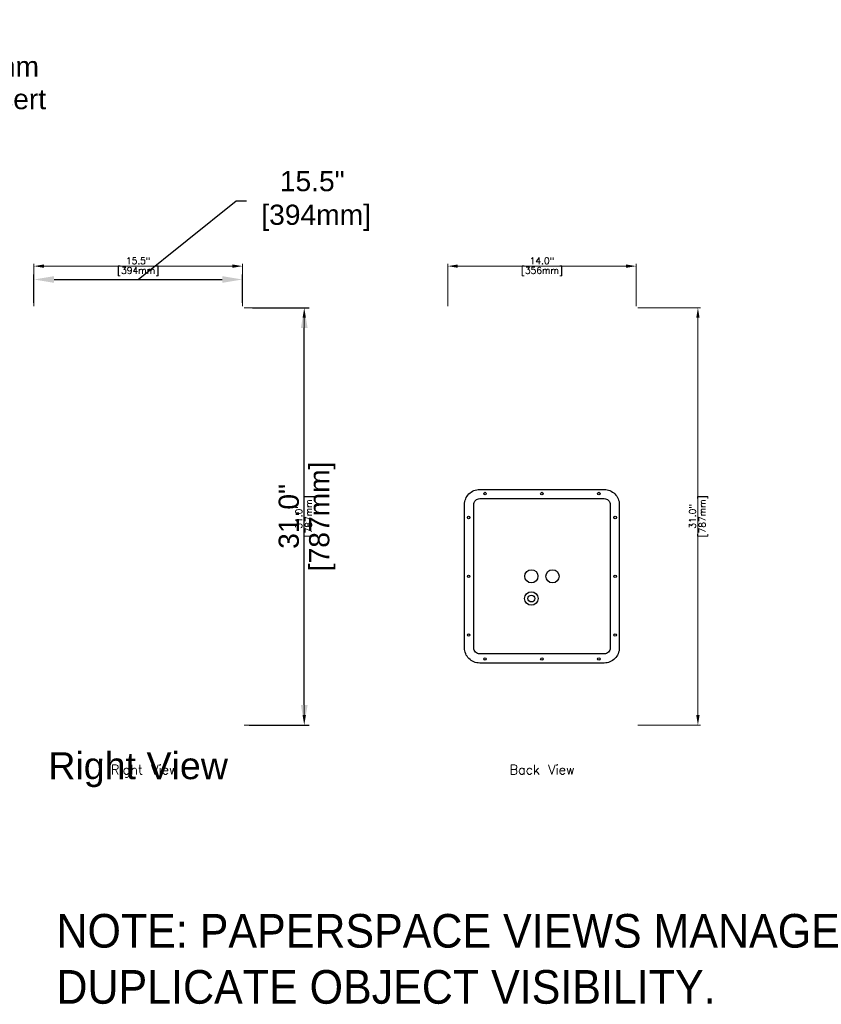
# Model space of a CAD drawing. Extents: x -38 to 81, y -47 to 45.
# Tile 2 of 2: x 21 to 81, y -36 to 37. Entities that reach past the tile are written whole.
import ezdxf
from ezdxf.enums import TextEntityAlignment as Align

# ---------------------------------------------------------------- set-up
doc = ezdxf.new("R2010")
doc.units = 0
doc.header["$LTSCALE"] = 0.125
doc.header["$MEASUREMENT"] = 0
doc.layers.get('0').update_dxf_attribs({"linetype": 'CONTINUOUS', "lineweight": 5})
doc.layers.get('DEFPOINTS').update_dxf_attribs({"linetype": 'CONTINUOUS'})
for name, color, linetype, lineweight in [('ES-DEVICE', 1, 'CONTINUOUS', 25), ('ES-DIMENSION', 7, 'CONTINUOUS', 5), ('ES-DIMENSION-WEB', 7, 'CONTINUOUS', 15), ('ES-TEXT', 5, 'CONTINUOUS', 5), ('ES-TEXT-WEB', 7, 'CONTINUOUS', 5)]:
    doc.layers.add(name, color=color, linetype=linetype, lineweight=lineweight)
doc.layers.add('ES-TEXT-NOTE', color=7, linetype='CONTINUOUS', plot=False)
doc.styles.get("Standard").update_dxf_attribs({"font": 'txt.shx'})
doc.styles.add('TrueType', font='ARIALUNI.TTF')
doc.dimstyles.get("Standard").update_dxf_attribs({"dimscale": 0, "dimtxt": 0.4925, "dimasz": 0.7425, "dimexe": 0.18, "dimexo": 0.125, "dimgap": 0.1525, "dimtad": 0, "dimdec": 1, "dimzin": 0, "dimdsep": 46, "dimtxsty": 'Standard', "dimcen": 0, "dimclrd": 256, "dimclre": 256, "dimadec": 0, "dimazin": 0, "dimtfac": 1, "dimtdec": 1, "dimtofl": 0, "dimtmove": 1, "dimatfit": 3, "dimfxl": 0, "dimtolj": 1, "dimtzin": 0, "dimlwd": -1, "dimlwe": -1, "dimarcsym": 0})
doc.dimstyles.new('TrueType', dxfattribs={"dimscale": 1.5, "dimtxt": 1, "dimasz": 1, "dimexe": 0.25, "dimexo": 0.25, "dimgap": 0.25, "dimtad": 0, "dimtih": 1, "dimtoh": 1, "dimdec": 1, "dimzin": 0, "dimdsep": 46, "dimtxsty": 'TrueType', "dimcen": 0, "dimadec": 0, "dimazin": 0, "dimtfac": 1, "dimtdec": 1, "dimtofl": 0, "dimtmove": 1, "dimatfit": 3, "dimfxl": 0, "dimtolj": 1, "dimtzin": 0, "dimarcsym": 0})

# ---------------------------------------------------------------- blocks, each defined once
blk = doc.blocks.new('*D2')
at = {"layer": 'DEFPOINTS', "color": 0}
for p in [(67, 18.595), (53, 15.5), (67, 15.5)]:
    blk.add_point(p, dxfattribs=at)
at = {"layer": 'ES-DIMENSION'}
for p, q in [((53, 15.625), (53, 18.775)), ((53.742, 18.595), (66.257, 18.595)), ((67, 15.625), (67, 18.775))]:
    blk.add_line(p, q, dxfattribs=at)
for points in [[(53.742, 18.718), (53.742, 18.471), (53, 18.595)], [(66.257, 18.718), (66.257, 18.471), (67, 18.595)]]:
    blk.add_solid(points, dxfattribs=at)
at = {"layer": 'ES-DIMENSION', "color": 0, "char_height": 0.4925, "attachment_point": 5}
for s, insert in [('\\A1;14.0"', (60, 18.993)), ('\\A1;[356mm]', (60, 18.196))]:
    blk.add_mtext(s, dxfattribs=dict(at, insert=insert))
blk = doc.blocks.new('*D3')
at = {"layer": 'DEFPOINTS', "color": 0}
for p in [(67, 15.5), (67, -15.5), (71.59, -15.5)]:
    blk.add_point(p, dxfattribs=at)
at = {"layer": 'ES-DIMENSION'}
for p, q in [((67.125, 15.5), (71.77, 15.5)), ((71.59, 14.757), (71.59, -14.758)), ((67.125, -15.5), (71.77, -15.5))]:
    blk.add_line(p, q, dxfattribs=at)
for points in [[(71.466, 14.757), (71.714, 14.757), (71.59, 15.5)], [(71.466, -14.758), (71.714, -14.758), (71.59, -15.5)]]:
    blk.add_solid(points, dxfattribs=at)
at = {"layer": 'ES-DIMENSION', "color": 0, "char_height": 0.4925, "attachment_point": 5, "rotation": 90}
for s, insert in [('\\A1;31.0"', (71.191, 0)), ('\\A1;[787mm]', (71.989, 0))]:
    blk.add_mtext(s, dxfattribs=dict(at, insert=insert))
blk = doc.blocks.new('*D7')
at = {"layer": 'DEFPOINTS', "color": 0}
for p in [(5.257, 35.999), (5.493, 35.791)]:
    blk.add_point(p, dxfattribs=at)
at = {"layer": 'ES-DIMENSION-WEB', "color": 0, "lineweight": -2}
for p, q in [((8.181, 33.416), (6.617, 34.797)), ((9.681, 33.416), (8.181, 33.416))]:
    blk.add_line(p, q, dxfattribs=at)
at = {"layer": 'ES-DIMENSION-WEB', "color": 0}
blk.add_solid([(6.783, 34.985), (6.452, 34.61), (5.493, 35.791)], dxfattribs=at)
at = {"layer": 'ES-DIMENSION-WEB', "color": 0, "insert": (16.29, 33.416), "char_height": 1.5, "attachment_point": 5, "style": 'TrueType'}
blk.add_mtext('\\A1;8mm x 20mm', dxfattribs=at)
blk = doc.blocks.new('*D17')
at = {"layer": 'DEFPOINTS', "color": 0}
for p in [(37.75, 15.5), (37.75, -15.5), (42.34, -15.5)]:
    blk.add_point(p, dxfattribs=at)
at = {"layer": 'ES-DIMENSION'}
for p, q in [((37.875, 15.5), (42.52, 15.5)), ((42.34, 14.757), (42.34, -14.758)), ((37.875, -15.5), (42.52, -15.5))]:
    blk.add_line(p, q, dxfattribs=at)
for points in [[(42.216, 14.757), (42.464, 14.757), (42.34, 15.5)], [(42.216, -14.758), (42.464, -14.758), (42.34, -15.5)]]:
    blk.add_solid(points, dxfattribs=at)
at = {"layer": 'ES-DIMENSION', "color": 0, "char_height": 0.4925, "attachment_point": 5, "rotation": 90}
for s, insert in [('\\A1;31.0"', (41.941, 0)), ('\\A1;[787mm]', (42.739, 0))]:
    blk.add_mtext(s, dxfattribs=dict(at, insert=insert))
blk = doc.blocks.new('*D18')
at = {"layer": 'DEFPOINTS', "color": 0}
for p in [(37.75, 18.595), (22.25, 15.5), (37.75, 15.5)]:
    blk.add_point(p, dxfattribs=at)
at = {"layer": 'ES-DIMENSION'}
for p, q in [((22.25, 15.625), (22.25, 18.775)), ((22.992, 18.595), (37.007, 18.595)), ((37.75, 15.625), (37.75, 18.775))]:
    blk.add_line(p, q, dxfattribs=at)
for points in [[(22.992, 18.718), (22.992, 18.471), (22.25, 18.595)], [(37.007, 18.718), (37.007, 18.471), (37.75, 18.595)]]:
    blk.add_solid(points, dxfattribs=at)
at = {"layer": 'ES-DIMENSION', "color": 0, "char_height": 0.4925, "attachment_point": 5}
for s, insert in [('\\A1;15.5"', (30, 18.993)), ('\\A1;[394mm]', (30, 18.196))]:
    blk.add_mtext(s, dxfattribs=dict(at, insert=insert))
blk = doc.blocks.new('*D31')
at = {"layer": 'DEFPOINTS', "color": 0}
for p in [(37.75, 17.602), (22.25, 15.5), (37.75, 15.5)]:
    blk.add_point(p, dxfattribs=at)
at = {"layer": 'ES-DIMENSION-WEB', "color": 0, "lineweight": -2}
for p, q in [((30, 17.602), (37.293, 23.436)), ((37.293, 23.436), (38.043, 23.436)), ((22.25, 15.875), (22.25, 17.977)), ((23.75, 17.602), (36.25, 17.602)), ((37.75, 15.875), (37.75, 17.977))]:
    blk.add_line(p, q, dxfattribs=at)
at = {"layer": 'ES-DIMENSION-WEB', "color": 0}
for points in [[(23.75, 17.852), (23.75, 17.352), (22.25, 17.602)], [(36.25, 17.852), (36.25, 17.352), (37.75, 17.602)]]:
    blk.add_solid(points, dxfattribs=at)
at = {"layer": 'ES-DIMENSION-WEB', "color": 0, "insert": (42.934, 23.436), "char_height": 1.5, "attachment_point": 5, "style": 'TrueType'}
blk.add_mtext('\\A1;15.5"\\P [394mm]', dxfattribs=at)
blk = doc.blocks.new('duplicate_objects_note')
at = {"insert": (0, 0), "char_height": 2.5, "width": 70.3349, "attachment_point": 1, "style": 'TrueType'}
blk.add_mtext('NOTE: PAPERSPACE VIEWS MANAGE DUPLICATE OBJECT VISIBILITY. ', dxfattribs=at)
blk = doc.blocks.new('*D44')
at = {"layer": 'DEFPOINTS', "color": 0}
for p in [(38.125, 15.5), (42.34, 15.5), (37.875, -15.5)]:
    blk.add_point(p, dxfattribs=at)
at = {"layer": 'ES-DIMENSION-WEB', "color": 0, "lineweight": -2}
for p, q in [((38.5, 15.5), (42.715, 15.5)), ((42.34, -14), (42.34, 14)), ((38.25, -15.5), (42.715, -15.5))]:
    blk.add_line(p, q, dxfattribs=at)
at = {"layer": 'ES-DIMENSION-WEB', "color": 0}
for points in [[(42.09, 14), (42.59, 14), (42.34, 15.5)], [(42.09, -14), (42.59, -14), (42.34, -15.5)]]:
    blk.add_solid(points, dxfattribs=at)
at = {"layer": 'ES-DIMENSION-WEB', "color": 0, "char_height": 1.5, "attachment_point": 5, "rotation": 90, "style": 'TrueType'}
for s, insert in [('\\A1;[787mm]', (43.677, 0)), ('\\A1;31.0"', (41.198, 0))]:
    blk.add_mtext(s, dxfattribs=dict(at, insert=insert))

msp = doc.modelspace()

# ---------------------------------------------------------------- linework, layer by layer
at = {"layer": 'ES-DEVICE'}
for points in [[(54.25, -9.77), (54.25, 0.875, -0.414214), (55.375, 2), (64.625, 2, -0.414214), (65.75, 0.875), (65.75, -9.77, -0.414214), (64.625, -10.895), (55.375, -10.895, -0.414214)], [(54.93, -9.77), (54.93, 0.875, -0.414214), (55.375, 1.32), (64.625, 1.32, -0.414214), (65.07, 0.875), (65.07, -9.77, -0.414214), (64.625, -10.215), (55.375, -10.215, -0.414214)]]:
    msp.add_lwpolyline(points, format="xyb", close=True, dxfattribs=at)
for centre, radius in [((55.773, 1.695), 0.094), ((60, 1.695), 0.094), ((64.227, 1.695), 0.094), ((54.555, -0.083), 0.094), ((65.445, -0.083), 0.094), ((54.555, -4.448), 0.094), ((59.213, -4.448), 0.49), ((60.787, -4.448), 0.49), ((65.445, -4.448), 0.094), ((59.213, -6.1), 0.5), ((59.213, -6.1), 0.255), ((54.555, -8.812), 0.094), ((65.445, -8.812), 0.094), ((55.773, -10.59), 0.094), ((60, -10.59), 0.094), ((64.227, -10.59), 0.094)]:
    msp.add_circle(centre, radius, dxfattribs=at)

# ---------------------------------------------------------------- block references
at = {"layer": 'ES-TEXT-NOTE'}
msp.add_blockref('duplicate_objects_note', (23.903, -29.539), dxfattribs=at)

# ---------------------------------------------------------------- texts
at = {"layer": 'ES-DIMENSION-WEB', "style": 'TrueType'}
msp.add_text('Right View', height=2, dxfattribs=at).set_placement((29.996, -19.524), align=Align.CENTER)
at = {"layer": 'ES-TEXT'}
for s, p in [('Right View', (30.461, -19.165)), ('Back View', (60.02, -19.165))]:
    msp.add_text(s, height=0.6985, dxfattribs=at).set_placement(p, align=Align.CENTER)
at = {"layer": 'ES-TEXT-WEB', "style": 'TrueType'}
msp.add_text('Threaded Insert', height=1.5, dxfattribs=at).set_placement((15.765, 30.254), align=Align.CENTER)

# ---------------------------------------------------------------- dimensions: what is measured, and where the dimension line sits
at = {"layer": 'ES-DIMENSION'}
for base, p1, p2, picture, middle in [((37.75, 18.595), (22.25, 15.5), (37.75, 15.5), '*D18', (30, 18.595)), ((67, 18.595), (53, 15.5), (67, 15.5), '*D2', (60, 18.595))]:
    dim = msp.add_linear_dim(base=base, p1=p1, p2=p2, dimstyle='Standard', override={"dimscale": 1, "dimpost": '"\\X'}, dxfattribs=at)
    dim.commit()
    dim.dimension.update_dxf_attribs({"geometry": picture, "text_midpoint": middle})
for base, p1, p2, picture, middle in [((42.34, -15.5), (37.75, 15.5), (37.75, -15.5), '*D17', (42.34, 0)), ((71.59, -15.5), (67, 15.5), (67, -15.5), '*D3', (71.59, 0))]:
    dim = msp.add_linear_dim(base=base, p1=p1, p2=p2, angle=90, dimstyle='Standard', override={"dimscale": 1, "dimpost": '"\\X'}, dxfattribs=at)
    dim.commit()
    dim.dimension.update_dxf_attribs({"geometry": picture, "text_midpoint": middle})
at = {"layer": 'ES-DIMENSION-WEB'}
dim = msp.add_diameter_dim_2p(p1=(5.257, 35.999), p2=(5.493, 35.791), text='8mm x 20mm', dimstyle='TrueType', override={"dimpost": '"\\X'}, dxfattribs=at)
dim.commit()
dim.dimension.update_dxf_attribs({"geometry": '*D7', "text_midpoint": (8.181, 33.416), "dimtype": 163})
dim = msp.add_linear_dim(base=(37.75, 17.602), p1=(22.25, 15.5), p2=(37.75, 15.5), dimstyle='TrueType', override={"dimpost": '"\\X'}, dxfattribs=at)
dim.commit()
dim.dimension.update_dxf_attribs({"geometry": '*D31', "text_midpoint": (38.418, 23.436), "dimtype": 160})
dim = msp.add_linear_dim(base=(42.34, 15.5), p1=(37.875, -15.5), p2=(38.125, 15.5), angle=90, dimstyle='TrueType', override={"dimpost": '"\\X'}, dxfattribs=at)
dim.commit()
dim.dimension.update_dxf_attribs({"geometry": '*D44', "text_midpoint": (42.34, 0)})

doc.saveas('drawing.dxf')
